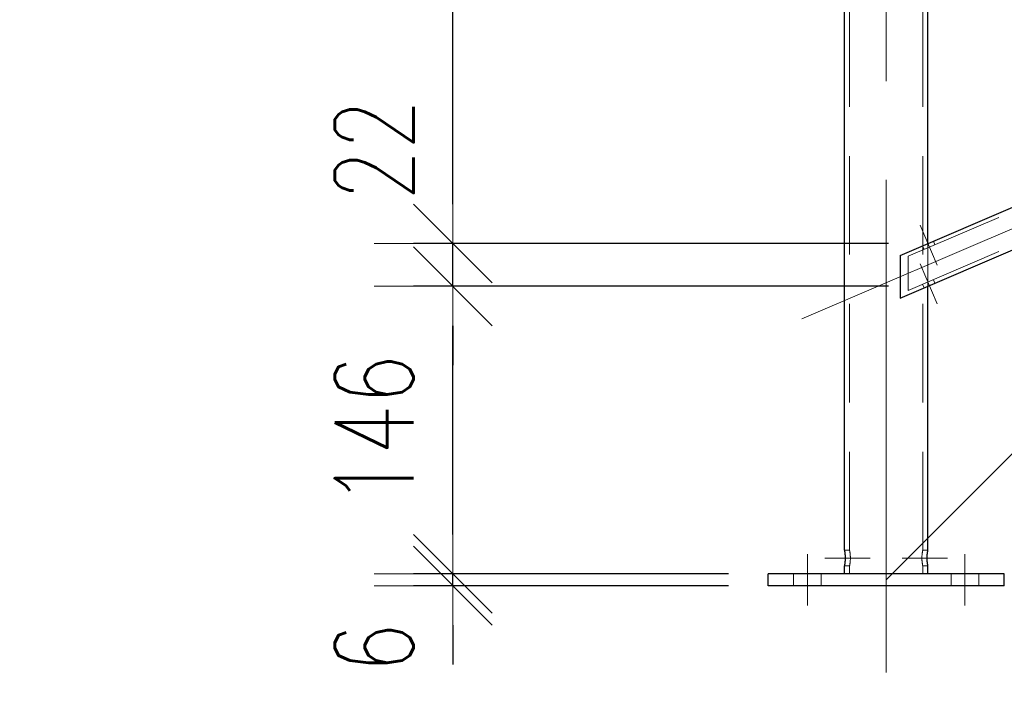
# Model space of a CAD drawing. Header units: millimetres. Extents: x -845 to -83, y 8759 to 9255.
# Tile 35 of 119: x -644 to -619, y 8847 to 8864. Entities that reach past the tile are written whole.
import ezdxf

# ---------------------------------------------------------------- set-up
doc = ezdxf.new("R2010")
doc.units = ezdxf.units.MM
doc.header["$LTSCALE"] = 10
doc.linetypes.add('HIDDEN', pattern=[0.375, 0.25, -0.125])
doc.linetypes.add('MITTE', pattern=[2, 1.25, -0.25, 0.25, -0.25])
doc.layers.get('Defpoints').update_dxf_attribs({"color": 1})
for name, color, linetype, lineweight in [('PS_DIM', 4, 'Continuous', 13), ('PS_Hidden', 2, 'HIDDEN', 9), ('PS_Mid', 5, 'MITTE', 15), ('PS_Pos', 1, 'Continuous', 15), ('PS_Shape', 161, 'Continuous', 30), ('PS_SOLID', 7, 'Continuous', 30)]:
    doc.layers.add(name, color=color, linetype=linetype, lineweight=lineweight)
doc.styles.add('simplex', font='simplex.shx', dxfattribs={"width": 0.75})
doc.dimstyles.new('1_20_PRZ', dxfattribs={"dimtxt": 2, "dimasz": 1, "dimexe": 2, "dimexo": 5, "dimgap": 1, "dimtad": 1, "dimdec": 0, "dimlfac": 20, "dimtxsty": 'simplex', "dimblk": 'dimznak', "dimcen": 2, "dimse1": 1, "dimse2": 1, "dimclrd": 256, "dimclrt": 4, "dimadec": 1, "dimazin": 0, "dimtfac": 1, "dimtdec": 0, "dimtix": 1, "dimtmove": 2, "dimatfit": 3, "dimldrblk": 'dim-grot', "dimfxl": 1, "dimarcsym": 0})
doc.dimstyles.new('1_20_SC', dxfattribs={"dimtxt": 2, "dimasz": 1, "dimexe": 1, "dimexo": 1, "dimgap": 1, "dimtad": 1, "dimdec": 0, "dimlfac": 20, "dimtxsty": 'simplex', "dimblk": 'dimznak', "dimcen": 2, "dimclrd": 256, "dimclre": 256, "dimclrt": 4, "dimadec": 1, "dimazin": 0, "dimtfac": 1, "dimtdec": 0, "dimtix": 1, "dimtmove": 2, "dimatfit": 3, "dimldrblk": 'dim-grot', "dimfxl": 1, "dimarcsym": 0})
doc.dimstyles.new('średnice', dxfattribs={"dimtxt": 2, "dimasz": 2.5, "dimexe": 1, "dimexo": 1, "dimgap": 1, "dimtad": 1, "dimdec": 0, "dimlfac": 10, "dimtxsty": 'simplex', "dimcen": 2, "dimclrd": 256, "dimclre": 256, "dimclrt": 3, "dimadec": 1, "dimazin": 0, "dimtfac": 1, "dimtdec": 0, "dimtix": 1, "dimtmove": 1, "dimatfit": 0, "dimfxl": 1, "dimarcsym": 0})

# ---------------------------------------------------------------- blocks, each defined once
blk = doc.blocks.new('dimznak')
at = {"color": 0}
for points in [[(0, 2), (0, -2)], [(-2, 0), (2, 0)]]:
    blk.add_lwpolyline(points, dxfattribs=at)
at = {"color": 2}
blk.add_lwpolyline([(1, 1), (-1, -1)], dxfattribs=at)
blk = doc.blocks.new('*D125')
at = {"layer": 'Defpoints', "color": 0, "transparency": 16777216}
for p in [(-633.283, 8849.629), (-625.283, 8849.629), (-625.283, 8849.329)]:
    blk.add_point(p, dxfattribs=at)
at = {"layer": 'PS_DIM', "lineweight": -2, "transparency": 16777216}
for p, q in [((-633.283, 8850.629), (-633.283, 8851.629)), ((-626.283, 8849.629), (-634.283, 8849.629)), ((-633.283, 8849.329), (-633.283, 8849.629)), ((-626.283, 8849.329), (-634.283, 8849.329)), ((-633.283, 8848.329), (-633.283, 8847.329))]:
    blk.add_line(p, q, dxfattribs=at)
for p, rotation in [((-633.283, 8849.629), 270), ((-633.283, 8849.329), 90)]:
    blk.add_blockref('dimznak', p, dxfattribs=dict(at, rotation=rotation))
at = {"layer": 'PS_DIM', "color": 4, "transparency": 16777216, "insert": (-635.283, 8847.754), "char_height": 2, "attachment_point": 5, "rotation": 90, "style": 'simplex'}
blk.add_mtext('6', dxfattribs=at)
blk = doc.blocks.new('dim-grot')
blk.add_hatch(color=256).paths.add_polyline_path([(0, 0), (-2, 0.5), (-2, -0.5)])
blk.add_lwpolyline([(0, 0), (-2, 0.5), (-2, -0.5), (0, 0)])
blk = doc.blocks.new('*D126')
at = {"layer": 'Defpoints', "color": 0, "transparency": 16777216}
for p in [(-633.283, 8856.926), (-621.223, 8856.926), (-625.283, 8849.629)]:
    blk.add_point(p, dxfattribs=at)
at = {"layer": 'PS_DIM', "lineweight": -2, "transparency": 16777216}
for p, q in [((-622.223, 8856.926), (-634.283, 8856.926)), ((-633.283, 8850.629), (-633.283, 8855.926)), ((-626.283, 8849.629), (-634.283, 8849.629))]:
    blk.add_line(p, q, dxfattribs=at)
for p, rotation in [((-633.283, 8856.926), 90), ((-633.283, 8849.629), 270)]:
    blk.add_blockref('dimznak', p, dxfattribs=dict(at, rotation=rotation))
at = {"layer": 'PS_DIM', "color": 4, "transparency": 16777216, "insert": (-635.283, 8853.278), "char_height": 2, "attachment_point": 5, "rotation": 90, "style": 'simplex'}
blk.add_mtext('146', dxfattribs=at)
blk = doc.blocks.new('*D127')
at = {"layer": 'Defpoints', "color": 0, "transparency": 16777216}
for p in [(-633.283, 8858.014), (-621.223, 8858.014), (-621.223, 8856.926)]:
    blk.add_point(p, dxfattribs=at)
at = {"layer": 'PS_DIM', "lineweight": -2, "transparency": 16777216}
for p, q in [((-633.283, 8859.014), (-633.283, 8860.014)), ((-622.223, 8858.014), (-634.283, 8858.014)), ((-633.283, 8856.926), (-633.283, 8858.014)), ((-622.223, 8856.926), (-634.283, 8856.926)), ((-633.283, 8855.926), (-633.283, 8854.926))]:
    blk.add_line(p, q, dxfattribs=at)
for p, rotation in [((-633.283, 8858.014), 270), ((-633.283, 8856.926), 90)]:
    blk.add_blockref('dimznak', p, dxfattribs=dict(at, rotation=rotation))
at = {"layer": 'PS_DIM', "color": 4, "transparency": 16777216, "insert": (-635.283, 8860.385), "char_height": 2, "attachment_point": 5, "rotation": 90, "style": 'simplex'}
blk.add_mtext('22', dxfattribs=at)
blk = doc.blocks.new('*D128')
at = {"layer": 'Defpoints', "color": 0, "transparency": 16777216}
for p in [(-633.283, 8876.211), (-623.343, 8876.211), (-621.223, 8858.014)]:
    blk.add_point(p, dxfattribs=at)
at = {"layer": 'PS_DIM', "lineweight": -2, "transparency": 16777216}
for p, q in [((-624.343, 8876.211), (-634.283, 8876.211)), ((-633.283, 8859.014), (-633.283, 8875.211)), ((-622.223, 8858.014), (-634.283, 8858.014))]:
    blk.add_line(p, q, dxfattribs=at)
for p, rotation in [((-633.283, 8876.211), 90), ((-633.283, 8858.014), 270)]:
    blk.add_blockref('dimznak', p, dxfattribs=dict(at, rotation=rotation))
at = {"layer": 'PS_DIM', "color": 4, "transparency": 16777216, "insert": (-635.283, 8867.113), "char_height": 2, "attachment_point": 5, "rotation": 90, "style": 'simplex'}
blk.add_mtext('364', dxfattribs=at)
blk = doc.blocks.new('*D138')
at = {"layer": 'Defpoints', "color": 0, "transparency": 16777216}
for p in [(-642.283, 8890.129), (-464.843, 8886.829), (-464.843, 8838.437)]:
    blk.add_point(p, dxfattribs=at)
at = {"layer": 'PS_DIM', "lineweight": -2, "transparency": 16777216}
blk.add_line((-641.283, 8838.437), (-465.843, 8838.437), dxfattribs=at)
at = {"layer": 'PS_DIM', "lineweight": -2, "transparency": 16777216, "rotation": 180}
blk.add_blockref('dimznak', (-642.283, 8838.437), dxfattribs=at)
at = {"layer": 'PS_DIM', "lineweight": -2, "transparency": 16777216}
blk.add_blockref('dimznak', (-464.843, 8838.437), dxfattribs=at)
at = {"layer": 'PS_DIM', "color": 4, "transparency": 16777216, "insert": (-553.563, 8840.437), "char_height": 2, "attachment_point": 5, "style": 'simplex'}
blk.add_mtext('3549', dxfattribs=at)
blk = doc.blocks.new('*D236')
at = {"layer": 'Defpoints', "color": 0, "transparency": 16777216}
for p in [(-621.223, 8904.02), (-570.135, 8879.909), (-615.186, 8864.15), (-621.223, 8858.014), (-621.931, 8857.711)]:
    blk.add_point(p, dxfattribs=at)
at = {"layer": 'PS_DIM', "lineweight": -2, "transparency": 16777216}
blk.add_arc((-621.223, 8858.014), 8.607, 39.8991, 73.2995, dxfattribs=at)
at = {"layer": 'PS_DIM', "transparency": 16777216}
for points in [[(-618.81, 8865.846), (-618.689, 8866.671), (-621.223, 8866.622)], [(-614.265, 8863.753), (-614.975, 8863.317), (-613.312, 8861.405)]]:
    blk.add_solid(points, dxfattribs=at)
at = {"layer": 'PS_DIM', "color": 3, "transparency": 16777216, "insert": (-615.279, 8867.029), "char_height": 2, "attachment_point": 5, "rotation": 326.5993, "style": 'simplex'}
blk.add_mtext('66,8°', dxfattribs=at)
blk = doc.blocks.new('*X258')
at = {"layer": 'PS_Hidden', "color": 2, "linetype": 'HIDDEN'}
for p, q in [((-621.353, 8850.229), (-621.353, 8904.02)), ((-623.213, 8850.229), (-623.213, 8903.111)), ((-621.723, 8857.691), (-570.343, 8879.711)), ((-621.723, 8856.821), (-570.343, 8878.841)), ((-621.223, 8858.014), (-621.223, 8857.905)), ((-621.223, 8856.926), (-621.223, 8858.014)), ((-621.046, 8857.981), (-621.085, 8858.073)), ((-621.322, 8857.863), (-621.361, 8857.955)), ((-621.723, 8856.821), (-621.723, 8857.691)), ((-621.223, 8857.035), (-621.223, 8856.926)), ((-621.085, 8857.094), (-621.046, 8857.002)), ((-621.361, 8856.976), (-621.322, 8856.884)), ((-623.343, 8850.229), (-623.213, 8850.229)), ((-623.213, 8850.228), (-623.213, 8850.229)), ((-623.213, 8850.229), (-623.213, 8850.229)), ((-623.213, 8850.227), (-623.213, 8850.228)), ((-623.212, 8850.225), (-623.213, 8850.227)), ((-623.212, 8850.223), (-623.212, 8850.225)), ((-623.211, 8850.22), (-623.212, 8850.223)), ((-623.21, 8850.217), (-623.211, 8850.22)), ((-623.21, 8850.213), (-623.21, 8850.217)), ((-623.209, 8850.209), (-623.21, 8850.213)), ((-623.208, 8850.204), (-623.209, 8850.209)), ((-623.207, 8850.199), (-623.208, 8850.204)), ((-623.206, 8850.193), (-623.207, 8850.199)), ((-623.205, 8850.187), (-623.206, 8850.193)), ((-623.204, 8850.181), (-623.205, 8850.187)), ((-623.203, 8850.174), (-623.204, 8850.181)), ((-623.202, 8850.167), (-623.203, 8850.174)), ((-623.201, 8850.16), (-623.202, 8850.167)), ((-623.2, 8850.152), (-623.201, 8850.16)), ((-623.199, 8850.144), (-623.2, 8850.152)), ((-623.198, 8850.135), (-623.199, 8850.144)), ((-623.197, 8850.127), (-623.198, 8850.135)), ((-623.196, 8850.118), (-623.197, 8850.127)), ((-623.195, 8850.108), (-623.196, 8850.118)), ((-623.194, 8850.099), (-623.195, 8850.108)), ((-623.193, 8850.089), (-623.194, 8850.099)), ((-623.193, 8850.079), (-623.193, 8850.089)), ((-623.192, 8850.069), (-623.193, 8850.079)), ((-623.192, 8850.059), (-623.192, 8850.069)), ((-623.192, 8850.049), (-623.192, 8850.059)), ((-623.191, 8850.039), (-623.192, 8850.049)), ((-623.192, 8850.009), (-623.191, 8850.019)), ((-623.192, 8849.999), (-623.192, 8850.009)), ((-623.191, 8850.029), (-623.191, 8850.039)), ((-623.191, 8850.019), (-623.191, 8850.029)), ((-621.374, 8850.059), (-621.375, 8850.049)), ((-621.375, 8850.049), (-621.375, 8850.039)), ((-621.375, 8850.039), (-621.375, 8850.029)), ((-621.375, 8850.029), (-621.375, 8850.019)), ((-621.375, 8850.019), (-621.375, 8850.009)), ((-621.375, 8850.009), (-621.374, 8849.999)), ((-621.373, 8850.079), (-621.374, 8850.069)), ((-621.374, 8850.069), (-621.374, 8850.059)), ((-621.372, 8850.099), (-621.373, 8850.089)), ((-621.373, 8850.089), (-621.373, 8850.079)), ((-621.371, 8850.108), (-621.372, 8850.099)), ((-621.37, 8850.127), (-621.371, 8850.118)), ((-621.371, 8850.118), (-621.371, 8850.108)), ((-621.369, 8850.135), (-621.37, 8850.127)), ((-621.368, 8850.144), (-621.369, 8850.135)), ((-621.367, 8850.152), (-621.368, 8850.144)), ((-621.365, 8850.16), (-621.367, 8850.152)), ((-621.364, 8850.167), (-621.365, 8850.16)), ((-621.363, 8850.174), (-621.364, 8850.167)), ((-621.362, 8850.181), (-621.363, 8850.174)), ((-621.361, 8850.187), (-621.362, 8850.181)), ((-621.36, 8850.193), (-621.361, 8850.187)), ((-621.359, 8850.199), (-621.36, 8850.193)), ((-621.358, 8850.204), (-621.359, 8850.199)), ((-621.357, 8850.209), (-621.358, 8850.204)), ((-621.356, 8850.213), (-621.357, 8850.209)), ((-621.355, 8850.22), (-621.356, 8850.217)), ((-621.356, 8850.217), (-621.356, 8850.213)), ((-621.354, 8850.223), (-621.355, 8850.22)), ((-621.353, 8850.228), (-621.354, 8850.227)), ((-621.354, 8850.227), (-621.354, 8850.225)), ((-621.354, 8850.225), (-621.354, 8850.223)), ((-621.353, 8850.229), (-621.353, 8850.229)), ((-621.353, 8850.229), (-621.353, 8850.228)), ((-621.353, 8850.229), (-621.223, 8850.229)), ((-623.343, 8849.829), (-623.213, 8849.829)), ((-623.213, 8849.831), (-623.212, 8849.833)), ((-623.213, 8849.83), (-623.213, 8849.831)), ((-623.213, 8849.829), (-623.213, 8849.83)), ((-623.213, 8849.829), (-623.213, 8849.829)), ((-623.213, 8849.629), (-623.213, 8849.829)), ((-623.212, 8849.835), (-623.211, 8849.838)), ((-623.212, 8849.833), (-623.212, 8849.835)), ((-623.211, 8849.838), (-623.21, 8849.842)), ((-623.21, 8849.845), (-623.209, 8849.85)), ((-623.21, 8849.842), (-623.21, 8849.845)), ((-623.209, 8849.85), (-623.208, 8849.855)), ((-623.208, 8849.855), (-623.207, 8849.86)), ((-623.207, 8849.86), (-623.206, 8849.865)), ((-623.206, 8849.865), (-623.205, 8849.871)), ((-623.205, 8849.871), (-623.204, 8849.878)), ((-623.204, 8849.878), (-623.203, 8849.884)), ((-623.203, 8849.884), (-623.202, 8849.891)), ((-623.202, 8849.891), (-623.201, 8849.899)), ((-623.201, 8849.899), (-623.2, 8849.906)), ((-623.2, 8849.906), (-623.199, 8849.914)), ((-623.199, 8849.914), (-623.198, 8849.923)), ((-623.198, 8849.923), (-623.197, 8849.932)), ((-623.197, 8849.932), (-623.196, 8849.941)), ((-623.196, 8849.941), (-623.195, 8849.95)), ((-623.195, 8849.95), (-623.194, 8849.96)), ((-623.194, 8849.96), (-623.193, 8849.969)), ((-623.193, 8849.979), (-623.192, 8849.989)), ((-623.193, 8849.969), (-623.193, 8849.979)), ((-623.192, 8849.989), (-623.192, 8849.999)), ((-621.374, 8849.999), (-621.374, 8849.989)), ((-621.374, 8849.989), (-621.373, 8849.979)), ((-621.373, 8849.979), (-621.373, 8849.969)), ((-621.373, 8849.969), (-621.372, 8849.96)), ((-621.372, 8849.96), (-621.371, 8849.95)), ((-621.371, 8849.95), (-621.371, 8849.941)), ((-621.371, 8849.941), (-621.37, 8849.932)), ((-621.37, 8849.932), (-621.369, 8849.923)), ((-621.369, 8849.923), (-621.368, 8849.914)), ((-621.368, 8849.914), (-621.367, 8849.906)), ((-621.367, 8849.906), (-621.365, 8849.899)), ((-621.365, 8849.899), (-621.364, 8849.891)), ((-621.364, 8849.891), (-621.363, 8849.884)), ((-621.363, 8849.884), (-621.362, 8849.878)), ((-621.362, 8849.878), (-621.361, 8849.871)), ((-621.361, 8849.871), (-621.36, 8849.865)), ((-621.36, 8849.865), (-621.359, 8849.86)), ((-621.359, 8849.86), (-621.358, 8849.855)), ((-621.358, 8849.855), (-621.357, 8849.85)), ((-621.357, 8849.85), (-621.356, 8849.845)), ((-621.356, 8849.845), (-621.356, 8849.842)), ((-621.356, 8849.842), (-621.355, 8849.838)), ((-621.355, 8849.838), (-621.354, 8849.835)), ((-621.354, 8849.835), (-621.354, 8849.833)), ((-621.354, 8849.833), (-621.354, 8849.831)), ((-621.354, 8849.831), (-621.353, 8849.83)), ((-621.353, 8849.83), (-621.353, 8849.829)), ((-621.353, 8849.829), (-621.353, 8849.829)), ((-621.353, 8849.829), (-621.353, 8849.829)), ((-621.353, 8849.629), (-621.353, 8849.829)), ((-621.353, 8849.829), (-621.223, 8849.829)), ((-624.633, 8849.329), (-624.633, 8849.629)), ((-623.933, 8849.329), (-623.933, 8849.629)), ((-620.633, 8849.329), (-620.633, 8849.629)), ((-619.933, 8849.329), (-619.933, 8849.629))]:
    blk.add_line(p, q, dxfattribs=at)
at = {"layer": 'PS_Mid', "color": 5, "linetype": 'MITTE'}
for p, q in [((-622.283, 8847.129), (-622.283, 8907.819)), ((-624.426, 8856.097), (-567.64, 8880.435)), ((-621.42, 8858.474), (-620.987, 8857.463)), ((-621.42, 8858.474), (-620.987, 8857.463)), ((-620.987, 8856.484), (-621.42, 8857.495)), ((-620.987, 8856.484), (-621.42, 8857.495)), ((-624.283, 8850.129), (-624.283, 8848.829)), ((-622.69, 8850.029), (-623.843, 8850.029)), ((-620.723, 8850.029), (-621.877, 8850.029)), ((-620.283, 8850.129), (-620.283, 8848.829))]:
    blk.add_line(p, q, dxfattribs=at)
at = {"layer": 'PS_SOLID', "color": 7, "linetype": 'Continuous'}
for p, q in [((-621.223, 8858.014), (-621.223, 8904.02)), ((-621.931, 8857.711), (-570.135, 8879.909)), ((-621.931, 8856.623), (-570.135, 8878.821)), ((-623.343, 8850.229), (-623.343, 8876.211)), ((-621.931, 8857.711), (-621.931, 8856.623)), ((-621.223, 8850.229), (-621.223, 8856.926)), ((-623.343, 8850.229), (-623.343, 8850.229)), ((-623.343, 8850.229), (-623.343, 8850.228)), ((-623.343, 8850.228), (-623.343, 8850.227)), ((-623.343, 8850.227), (-623.342, 8850.225)), ((-623.342, 8850.225), (-623.342, 8850.223)), ((-623.342, 8850.223), (-623.341, 8850.22)), ((-623.341, 8850.22), (-623.341, 8850.217)), ((-623.341, 8850.217), (-623.34, 8850.213)), ((-623.34, 8850.213), (-623.339, 8850.209)), ((-623.339, 8850.209), (-623.339, 8850.204)), ((-623.339, 8850.204), (-623.338, 8850.199)), ((-623.338, 8850.199), (-623.337, 8850.193)), ((-623.337, 8850.193), (-623.336, 8850.187)), ((-623.336, 8850.187), (-623.335, 8850.181)), ((-623.335, 8850.181), (-623.334, 8850.174)), ((-623.334, 8850.174), (-623.333, 8850.167)), ((-623.333, 8850.167), (-623.332, 8850.16)), ((-623.332, 8850.16), (-623.331, 8850.152)), ((-623.331, 8850.152), (-623.33, 8850.144)), ((-623.33, 8850.144), (-623.329, 8850.135)), ((-623.329, 8850.135), (-623.329, 8850.127)), ((-623.329, 8850.127), (-623.328, 8850.118)), ((-623.328, 8850.118), (-623.327, 8850.108)), ((-623.327, 8850.108), (-623.326, 8850.099)), ((-623.326, 8850.099), (-623.326, 8850.089)), ((-623.326, 8850.089), (-623.325, 8850.079)), ((-623.325, 8850.079), (-623.325, 8850.069)), ((-623.325, 8850.069), (-623.324, 8850.059)), ((-623.324, 8850.059), (-623.324, 8850.049)), ((-623.324, 8850.049), (-623.324, 8850.039)), ((-623.324, 8850.039), (-623.324, 8850.029)), ((-623.324, 8850.029), (-623.324, 8850.019)), ((-623.324, 8850.019), (-623.324, 8850.009)), ((-623.324, 8850.009), (-623.324, 8849.999)), ((-621.242, 8850.059), (-621.241, 8850.069)), ((-621.242, 8850.049), (-621.242, 8850.059)), ((-621.242, 8850.039), (-621.242, 8850.049)), ((-621.242, 8850.029), (-621.242, 8850.039)), ((-621.242, 8850.019), (-621.242, 8850.029)), ((-621.242, 8850.009), (-621.242, 8850.019)), ((-621.242, 8849.999), (-621.242, 8850.009)), ((-621.241, 8850.079), (-621.24, 8850.089)), ((-621.241, 8850.069), (-621.241, 8850.079)), ((-621.24, 8850.099), (-621.239, 8850.108)), ((-621.24, 8850.089), (-621.24, 8850.099)), ((-621.239, 8850.108), (-621.238, 8850.118)), ((-621.238, 8850.127), (-621.237, 8850.135)), ((-621.238, 8850.118), (-621.238, 8850.127)), ((-621.237, 8850.135), (-621.236, 8850.144)), ((-621.236, 8850.144), (-621.235, 8850.152)), ((-621.235, 8850.152), (-621.234, 8850.16)), ((-621.234, 8850.16), (-621.233, 8850.167)), ((-621.233, 8850.167), (-621.232, 8850.174)), ((-621.232, 8850.174), (-621.231, 8850.181)), ((-621.231, 8850.181), (-621.23, 8850.187)), ((-621.23, 8850.187), (-621.229, 8850.193)), ((-621.229, 8850.193), (-621.228, 8850.199)), ((-621.228, 8850.204), (-621.227, 8850.209)), ((-621.228, 8850.199), (-621.228, 8850.204)), ((-621.227, 8850.209), (-621.226, 8850.213)), ((-621.226, 8850.213), (-621.225, 8850.217)), ((-621.225, 8850.22), (-621.224, 8850.223)), ((-621.225, 8850.217), (-621.225, 8850.22)), ((-621.224, 8850.225), (-621.223, 8850.227)), ((-621.224, 8850.223), (-621.224, 8850.225)), ((-621.223, 8850.228), (-621.223, 8850.229)), ((-621.223, 8850.229), (-621.223, 8850.229)), ((-621.223, 8850.229), (-621.223, 8850.229)), ((-621.223, 8850.227), (-621.223, 8850.228)), ((-623.342, 8849.833), (-623.343, 8849.831)), ((-623.343, 8849.831), (-623.343, 8849.83)), ((-623.343, 8849.83), (-623.343, 8849.829)), ((-623.343, 8849.829), (-623.343, 8849.829)), ((-623.343, 8849.629), (-623.343, 8849.829)), ((-623.341, 8849.838), (-623.342, 8849.835)), ((-623.342, 8849.835), (-623.342, 8849.833)), ((-623.34, 8849.845), (-623.341, 8849.842)), ((-623.341, 8849.842), (-623.341, 8849.838)), ((-623.339, 8849.85), (-623.34, 8849.845)), ((-623.338, 8849.86), (-623.339, 8849.855)), ((-623.339, 8849.855), (-623.339, 8849.85)), ((-623.337, 8849.865), (-623.338, 8849.86)), ((-623.336, 8849.871), (-623.337, 8849.865)), ((-623.335, 8849.878), (-623.336, 8849.871)), ((-623.334, 8849.884), (-623.335, 8849.878)), ((-623.333, 8849.891), (-623.334, 8849.884)), ((-623.332, 8849.899), (-623.333, 8849.891)), ((-623.331, 8849.906), (-623.332, 8849.899)), ((-623.33, 8849.914), (-623.331, 8849.906)), ((-623.329, 8849.923), (-623.33, 8849.914)), ((-623.328, 8849.941), (-623.329, 8849.932)), ((-623.329, 8849.932), (-623.329, 8849.923)), ((-623.327, 8849.95), (-623.328, 8849.941)), ((-623.326, 8849.96), (-623.327, 8849.95)), ((-623.325, 8849.979), (-623.326, 8849.97)), ((-623.326, 8849.97), (-623.326, 8849.96)), ((-623.324, 8849.999), (-623.325, 8849.989)), ((-623.325, 8849.989), (-623.325, 8849.979)), ((-621.241, 8849.989), (-621.242, 8849.999)), ((-621.241, 8849.979), (-621.241, 8849.989)), ((-621.24, 8849.97), (-621.241, 8849.979)), ((-621.24, 8849.96), (-621.24, 8849.97)), ((-621.239, 8849.95), (-621.24, 8849.96)), ((-621.238, 8849.941), (-621.239, 8849.95)), ((-621.238, 8849.932), (-621.238, 8849.941)), ((-621.237, 8849.923), (-621.238, 8849.932)), ((-621.236, 8849.914), (-621.237, 8849.923)), ((-621.235, 8849.906), (-621.236, 8849.914)), ((-621.234, 8849.899), (-621.235, 8849.906)), ((-621.233, 8849.891), (-621.234, 8849.899)), ((-621.232, 8849.884), (-621.233, 8849.891)), ((-621.231, 8849.878), (-621.232, 8849.884)), ((-621.23, 8849.871), (-621.231, 8849.878)), ((-621.229, 8849.865), (-621.23, 8849.871)), ((-621.228, 8849.86), (-621.229, 8849.865)), ((-621.228, 8849.855), (-621.228, 8849.86)), ((-621.227, 8849.85), (-621.228, 8849.855)), ((-621.226, 8849.845), (-621.227, 8849.85)), ((-621.225, 8849.842), (-621.226, 8849.845)), ((-621.225, 8849.838), (-621.225, 8849.842)), ((-621.224, 8849.835), (-621.225, 8849.838)), ((-621.224, 8849.833), (-621.224, 8849.835)), ((-621.223, 8849.831), (-621.224, 8849.833)), ((-621.223, 8849.83), (-621.223, 8849.831)), ((-621.223, 8849.829), (-621.223, 8849.83)), ((-621.223, 8849.829), (-621.223, 8849.829)), ((-621.223, 8849.629), (-621.223, 8849.829)), ((-625.283, 8849.329), (-625.283, 8849.629)), ((-619.283, 8849.629), (-625.283, 8849.629)), ((-619.283, 8849.329), (-619.283, 8849.629)), ((-619.283, 8849.329), (-625.283, 8849.329))]:
    blk.add_line(p, q, dxfattribs=at)
blk = doc.blocks.new('*X297')
at = {"color": 1}
for p, q in [((-611.498, 8855.265), (-606.14, 8855.265)), ((-622.283, 8849.479), (-618.598, 8853.165)), ((-618.598, 8853.165), (-613.598, 8853.165)), ((-611.498, 8851.065), (-606.14, 8851.065))]:
    blk.add_line(p, q, dxfattribs=at)
for centre, start, end in [((-611.498, 8853.165), 90, 270), ((-606.14, 8853.165), 270, 90)]:
    blk.add_arc(centre, 2.1, start, end, dxfattribs=at)
at = {"color": 30, "style": 'simplex', "width": 0.75}
blk.add_text('615', height=3, dxfattribs=at).set_placement((-611.498, 8851.665))

msp = doc.modelspace()

# ---------------------------------------------------------------- block references
at = {"layer": 'PS_Pos'}
msp.add_blockref('*X297', (0, 0), dxfattribs=at)
at = {"layer": 'PS_Shape', "color": 31}
msp.add_blockref('*X258', (0, 0), dxfattribs=at)

# ---------------------------------------------------------------- dimensions: what is measured, and where the dimension line sits
at = {"layer": 'PS_DIM'}
dim = msp.add_angular_dim_2l(base=(-615.186, 8864.15), line1=((-621.931, 8857.711), (-570.135, 8879.909)), line2=((-621.223, 8858.014), (-621.223, 8904.02)), dimstyle='średnice', dxfattribs=at)
dim.commit()
dim.dimension.update_dxf_attribs({"geometry": '*D236', "text_midpoint": (-615.279, 8867.029)})
dim = msp.add_linear_dim(base=(-464.843, 8838.437), p1=(-642.283, 8890.129), p2=(-464.843, 8886.829), dimstyle='1_20_PRZ', dxfattribs=at)
dim.commit()
dim.dimension.update_dxf_attribs({"geometry": '*D138', "text_midpoint": (-553.563, 8840.437)})
for base, p1, p2, picture, middle in [((-633.283, 8876.211), (-621.223, 8858.014), (-623.343, 8876.211), '*D128', (-635.283, 8867.113)), ((-633.283, 8856.926), (-625.283, 8849.629), (-621.223, 8856.926), '*D126', (-635.283, 8853.278))]:
    dim = msp.add_linear_dim(base=base, p1=p1, p2=p2, angle=90, dimstyle='1_20_SC', dxfattribs=at)
    dim.commit()
    dim.dimension.update_dxf_attribs({"geometry": picture, "text_midpoint": middle})
for base, p1, p2, picture, middle in [((-633.283, 8858.014), (-621.223, 8856.926), (-621.223, 8858.014), '*D127', (-635.283, 8860.385)), ((-633.283, 8849.629), (-625.283, 8849.329), (-625.283, 8849.629), '*D125', (-635.283, 8847.754))]:
    dim = msp.add_linear_dim(base=base, p1=p1, p2=p2, angle=90, dimstyle='1_20_SC', dxfattribs=at)
    dim.commit()
    dim.dimension.update_dxf_attribs({"geometry": picture, "text_midpoint": middle, "dimtype": 128})

doc.saveas('drawing.dxf')
